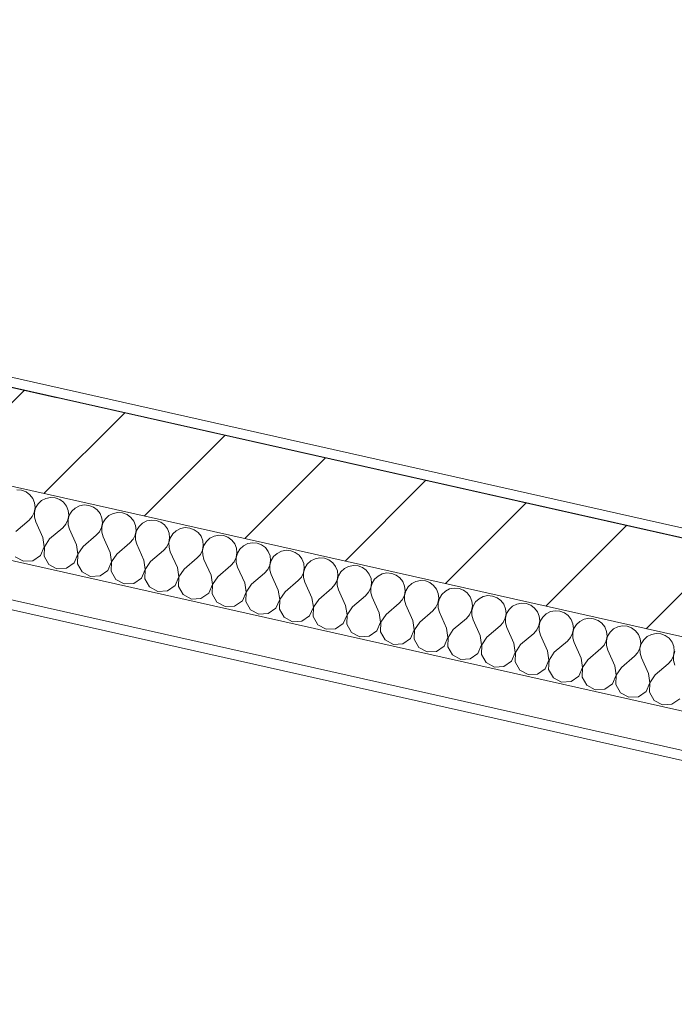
# Model space of a CAD drawing. Header units: millimetres. Extents: x -7218036 to -6881410, y 6117771 to 6219607.
# Tile 65 of 84: x -7149089 to -7147733, y 6127433 to 6129473. Entities that reach past the tile are written whole.
import ezdxf
from ezdxf.enums import TextEntityAlignment as Align

# ---------------------------------------------------------------- set-up
doc = ezdxf.new("R2010")
doc.units = ezdxf.units.MM
doc.header["$MEASUREMENT"] = 0
doc.linetypes.add('Штрихпунктирная', pattern=[670.277762, 352.777767, -176.388884, 0, -141.111112])
for name, color, linetype in [('S - МОП.АР', 7, 'Continuous'), ('АР-Стены_внешние_.АР', 7, 'Continuous'), ('АР-Чертеж-Оси_Осевые размеры.АР', 7, 'Continuous')]:
    doc.layers.add(name, color=color, linetype=linetype)
for name, color, linetype, lineweight in [('АР-Стены_внешние_.АР_Ном._пера__1', 7, 'Continuous', 0), ('АР-Чертеж-Оси_Осевые размеры.АР_Ном._пера__1', 7, 'Continuous', 0), ('АР-Чертеж-Оси_Осевые размеры.АР_Ном._пера__120', 7, 'Continuous', 0)]:
    doc.layers.add(name, color=color, linetype=linetype, lineweight=lineweight)
doc.styles.add('РЎР“Р•РќР•Р\xa0Р\x98Р\xa0_РЎРўР\x98Р›Р¬_3', font='GOTHIC.TTF')
doc.dimstyles.new('СГЕНЕРИР_СТИЛЬ__3', dxfattribs={"dimtxt": 400, "dimasz": 285, "dimexe": 0.18, "dimexo": 0.0625, "dimgap": 0, "dimtad": 1, "dimdec": 0, "dimzin": 0, "dimdsep": 46, "dimtxsty": 'РЎР“Р•РќР•Р\xa0Р\x98Р\xa0_РЎРўР\x98Р›Р¬_3', "dimblk": 'ARROWHEAD_6', "dimblk1": 'ARROWHEAD_6', "dimblk2": 'ARROWHEAD_6', "dimcen": 0.09, "dimse1": 1, "dimse2": 1, "dimclrd": 7, "dimclre": 7, "dimclrt": 7, "dimazin": 0, "dimtfac": 1, "dimtdec": 4, "dimtmove": 0, "dimatfit": 3, "dimfxl": 1, "dimtolj": 1, "dimtzin": 0, "dimarcsym": 0})

# ---------------------------------------------------------------- blocks, each defined once
blk = doc.blocks.new('*X19', base_point=(-6566190.3, 6562677.8))
at = {"layer": 'АР-Стены_внешние_.АР_Ном._пера__1', "color": 7, "linetype": 'Continuous', "lineweight": 0}
for p, q in [((-7149085.3, 6128498), (-7149095.2, 6128498.8)), ((-7149076.1, 6128494.5), (-7149085.3, 6128498)), ((-7149068.2, 6128488.6), (-7149076.1, 6128494.5)), ((-7149062.2, 6128480.8), (-7149068.2, 6128488.6)), ((-7149058.5, 6128471.7), (-7149062.2, 6128480.8)), ((-7149057.5, 6128461.9), (-7149058.5, 6128471.7)), ((-7149051.1, 6128470), (-7149056.3, 6128461.6)), ((-7149043.9, 6128476.7), (-7149051.1, 6128470)), ((-7149035.1, 6128481.2), (-7149043.9, 6128476.7)), ((-7149025.5, 6128483.1), (-7149035.1, 6128481.2)), ((-7149015.6, 6128482.3), (-7149025.5, 6128483.1)), ((-7149006.4, 6128478.8), (-7149015.6, 6128482.3)), ((-7148998.5, 6128473), (-7149006.4, 6128478.8)), ((-7148992.5, 6128465.2), (-7148998.5, 6128473)), ((-7148988.8, 6128456), (-7148992.5, 6128465.2)), ((-7148965.4, 6128465.6), (-7148974.2, 6128461.1)), ((-7148955.8, 6128467.5), (-7148965.4, 6128465.6)), ((-7148945.9, 6128466.7), (-7148955.8, 6128467.5)), ((-7148936.7, 6128463.2), (-7148945.9, 6128466.7)), ((-7148928.8, 6128457.3), (-7148936.7, 6128463.2)), ((-7149070, 6128435.9), (-7149063.4, 6128443.3)), ((-7149063.4, 6128443.3), (-7149059.2, 6128452.2)), ((-7149059.2, 6128452.2), (-7149057.5, 6128461.9)), ((-7149056.3, 6128461.6), (-7149058.9, 6128452.1)), ((-7149058.9, 6128452.1), (-7149058.8, 6128442.3)), ((-7148989.5, 6128436.5), (-7148987.8, 6128446.2)), ((-7148986.6, 6128446), (-7148989.2, 6128436.5)), ((-7148987.8, 6128446.2), (-7148988.8, 6128456)), ((-7148981.4, 6128454.4), (-7148986.6, 6128446)), ((-7148974.2, 6128461.1), (-7148981.4, 6128454.4)), ((-7148922.8, 6128449.5), (-7148928.8, 6128457.3)), ((-7148919.1, 6128440.4), (-7148922.8, 6128449.5)), ((-7148904.5, 6128445.4), (-7148911.8, 6128438.7)), ((-7148895.7, 6128449.9), (-7148904.5, 6128445.4)), ((-7148886.1, 6128451.8), (-7148895.7, 6128449.9)), ((-7148876.3, 6128451), (-7148886.1, 6128451.8)), ((-7148867, 6128447.5), (-7148876.3, 6128451)), ((-7148859.1, 6128441.7), (-7148867, 6128447.5)), ((-7149097.1, 6128412.8), (-7149070, 6128435.9)), ((-7149058.8, 6128442.3), (-7149056, 6128432.8)), ((-7149041.4, 6128400.2), (-7149056, 6128432.8)), ((-7149000.3, 6128420.3), (-7148993.7, 6128427.7)), ((-7148993.7, 6128427.7), (-7148989.5, 6128436.5)), ((-7148989.2, 6128436.5), (-7148989.1, 6128426.6)), ((-7148989.1, 6128426.6), (-7148986.3, 6128417.2)), ((-7148919.8, 6128420.9), (-7148918.1, 6128430.6)), ((-7148916.9, 6128430.3), (-7148919.5, 6128420.8)), ((-7148918.1, 6128430.6), (-7148919.1, 6128440.4)), ((-7148911.8, 6128438.7), (-7148916.9, 6128430.3)), ((-7148853.1, 6128433.9), (-7148859.1, 6128441.7)), ((-7148849.4, 6128424.7), (-7148853.1, 6128433.9)), ((-7148848.4, 6128414.9), (-7148849.4, 6128424.7)), ((-7148842.1, 6128423.1), (-7148847.2, 6128414.7)), ((-7148834.8, 6128429.8), (-7148842.1, 6128423.1)), ((-7148826.1, 6128434.3), (-7148834.8, 6128429.8)), ((-7148816.4, 6128436.2), (-7148826.1, 6128434.3)), ((-7148806.6, 6128435.3), (-7148816.4, 6128436.2)), ((-7148797.3, 6128431.9), (-7148806.6, 6128435.3)), ((-7148789.4, 6128426), (-7148797.3, 6128431.9)), ((-7148783.4, 6128418.2), (-7148789.4, 6128426)), ((-7149027.5, 6128397.1), (-7149000.3, 6128420.3)), ((-7148971.7, 6128384.6), (-7148986.3, 6128417.2)), ((-7148957.8, 6128381.5), (-7148930.6, 6128404.6)), ((-7148930.6, 6128404.6), (-7148924.1, 6128412)), ((-7148924.1, 6128412), (-7148919.8, 6128420.9)), ((-7148919.5, 6128420.8), (-7148919.4, 6128411)), ((-7148919.4, 6128411), (-7148916.7, 6128401.5)), ((-7148854.4, 6128396.4), (-7148850.1, 6128405.2)), ((-7148850.1, 6128405.2), (-7148848.4, 6128414.9)), ((-7148847.2, 6128414.7), (-7148849.8, 6128405.2)), ((-7148849.8, 6128405.2), (-7148849.7, 6128395.3)), ((-7148779.7, 6128409.1), (-7148783.4, 6128418.2)), ((-7148778.7, 6128399.3), (-7148779.7, 6128409.1)), ((-7148772.4, 6128407.4), (-7148777.5, 6128399)), ((-7148765.1, 6128414.1), (-7148772.4, 6128407.4)), ((-7148756.4, 6128418.6), (-7148765.1, 6128414.1)), ((-7148746.7, 6128420.5), (-7148756.4, 6128418.6)), ((-7148736.9, 6128419.7), (-7148746.7, 6128420.5)), ((-7148727.6, 6128416.2), (-7148736.9, 6128419.7)), ((-7148719.7, 6128410.4), (-7148727.6, 6128416.2)), ((-7148713.7, 6128402.6), (-7148719.7, 6128410.4)), ((-7148710, 6128393.4), (-7148713.7, 6128402.6)), ((-7148686.7, 6128403), (-7148695.4, 6128398.5)), ((-7148677, 6128404.9), (-7148686.7, 6128403)), ((-7148667.2, 6128404), (-7148677, 6128404.9)), ((-7148658, 6128400.6), (-7148667.2, 6128404)), ((-7149038.6, 6128380.9), (-7149041.4, 6128400.2)), ((-7149027.5, 6128397.1), (-7149038.3, 6128380.9)), ((-7148968.9, 6128365.3), (-7148971.7, 6128384.6)), ((-7148957.8, 6128381.5), (-7148968.6, 6128365.2)), ((-7148902, 6128368.9), (-7148916.7, 6128401.5)), ((-7148888.1, 6128365.8), (-7148860.9, 6128389)), ((-7148860.9, 6128389), (-7148854.4, 6128396.4)), ((-7148849.7, 6128395.3), (-7148847, 6128385.9)), ((-7148832.3, 6128353.3), (-7148847, 6128385.9)), ((-7148784.7, 6128380.7), (-7148780.4, 6128389.6)), ((-7148780.4, 6128389.6), (-7148778.7, 6128399.3)), ((-7148777.5, 6128399), (-7148780.1, 6128389.5)), ((-7148780.1, 6128389.5), (-7148780, 6128379.7)), ((-7148710.7, 6128373.9), (-7148709, 6128383.6)), ((-7148707.8, 6128383.4), (-7148710.4, 6128373.9)), ((-7148709, 6128383.6), (-7148710, 6128393.4)), ((-7148702.7, 6128391.8), (-7148707.8, 6128383.4)), ((-7148695.4, 6128398.5), (-7148702.7, 6128391.8)), ((-7148650, 6128394.7), (-7148658, 6128400.6)), ((-7148644, 6128386.9), (-7148650, 6128394.7)), ((-7148640.3, 6128377.8), (-7148644, 6128386.9)), ((-7148625.8, 6128382.8), (-7148633, 6128376.1)), ((-7148617, 6128387.3), (-7148625.8, 6128382.8)), ((-7148607.3, 6128389.2), (-7148617, 6128387.3)), ((-7148597.5, 6128388.4), (-7148607.3, 6128389.2)), ((-7148588.3, 6128384.9), (-7148597.5, 6128388.4)), ((-7148580.3, 6128379.1), (-7148588.3, 6128384.9)), ((-7149062.3, 6128351.8), (-7149046.3, 6128363)), ((-7149046.3, 6128363), (-7149038.6, 6128380.9)), ((-7149038.3, 6128380.9), (-7149038.9, 6128361.4)), ((-7149038.9, 6128361.4), (-7149029.3, 6128344.4)), ((-7148976.6, 6128347.4), (-7148968.9, 6128365.3)), ((-7148968.6, 6128365.2), (-7148969.3, 6128345.7)), ((-7148899.2, 6128349.6), (-7148902, 6128368.9)), ((-7148888.1, 6128365.8), (-7148898.9, 6128349.6)), ((-7148818.4, 6128350.2), (-7148791.2, 6128373.3)), ((-7148791.2, 6128373.3), (-7148784.7, 6128380.7)), ((-7148780, 6128379.7), (-7148777.3, 6128370.2)), ((-7148762.6, 6128337.6), (-7148777.3, 6128370.2)), ((-7148721.5, 6128357.7), (-7148715, 6128365)), ((-7148715, 6128365), (-7148710.7, 6128373.9)), ((-7148710.4, 6128373.9), (-7148710.3, 6128364)), ((-7148710.3, 6128364), (-7148707.6, 6128354.5)), ((-7148641, 6128358.3), (-7148639.3, 6128368)), ((-7148638.1, 6128367.7), (-7148640.7, 6128358.2)), ((-7148639.3, 6128368), (-7148640.3, 6128377.8)), ((-7148633, 6128376.1), (-7148638.1, 6128367.7)), ((-7148574.3, 6128371.3), (-7148580.3, 6128379.1)), ((-7148570.6, 6128362.1), (-7148574.3, 6128371.3)), ((-7148569.6, 6128352.3), (-7148570.6, 6128362.1)), ((-7148556.1, 6128367.2), (-7148563.3, 6128360.5)), ((-7148547.3, 6128371.6), (-7148556.1, 6128367.2)), ((-7148537.6, 6128373.5), (-7148547.3, 6128371.6)), ((-7148527.8, 6128372.7), (-7148537.6, 6128373.5)), ((-7148518.6, 6128369.3), (-7148527.8, 6128372.7)), ((-7148510.6, 6128363.4), (-7148518.6, 6128369.3)), ((-7148504.6, 6128355.6), (-7148510.6, 6128363.4)), ((-7149098.9, 6128360.1), (-7149081.8, 6128350.8)), ((-7149081.8, 6128350.8), (-7149062.3, 6128351.8)), ((-7149029.3, 6128344.4), (-7149012.1, 6128335.1)), ((-7148992.6, 6128336.2), (-7148976.6, 6128347.4)), ((-7148969.3, 6128345.7), (-7148959.6, 6128328.8)), ((-7148906.9, 6128331.7), (-7148899.2, 6128349.6)), ((-7148898.9, 6128349.6), (-7148899.6, 6128330.1)), ((-7148829.5, 6128334), (-7148832.3, 6128353.3)), ((-7148818.4, 6128350.2), (-7148829.2, 6128333.9)), ((-7148748.7, 6128334.5), (-7148721.5, 6128357.7)), ((-7148692.9, 6128322), (-7148707.6, 6128354.5)), ((-7148679, 6128318.8), (-7148651.8, 6128342)), ((-7148651.8, 6128342), (-7148645.3, 6128349.4)), ((-7148645.3, 6128349.4), (-7148641, 6128358.3)), ((-7148640.7, 6128358.2), (-7148640.7, 6128348.4)), ((-7148640.7, 6128348.4), (-7148637.9, 6128338.9)), ((-7148575.6, 6128333.7), (-7148571.3, 6128342.6)), ((-7148571.3, 6128342.6), (-7148569.6, 6128352.3)), ((-7148568.4, 6128352.1), (-7148571, 6128342.6)), ((-7148571, 6128342.6), (-7148571, 6128332.7)), ((-7148563.3, 6128360.5), (-7148568.4, 6128352.1)), ((-7148501, 6128346.5), (-7148504.6, 6128355.6)), ((-7148499.9, 6128336.7), (-7148501, 6128346.5)), ((-7148493.6, 6128344.8), (-7148498.7, 6128336.4)), ((-7148486.4, 6128351.5), (-7148493.6, 6128344.8)), ((-7148477.6, 6128356), (-7148486.4, 6128351.5)), ((-7148467.9, 6128357.9), (-7148477.6, 6128356)), ((-7148458.1, 6128357.1), (-7148467.9, 6128357.9)), ((-7148448.9, 6128353.6), (-7148458.1, 6128357.1)), ((-7148441, 6128347.8), (-7148448.9, 6128353.6)), ((-7148434.9, 6128340), (-7148441, 6128347.8)), ((-7148398.2, 6128342.2), (-7148407.9, 6128340.3)), ((-7148388.4, 6128341.4), (-7148398.2, 6128342.2)), ((-7148379.2, 6128338), (-7148388.4, 6128341.4)), ((-7149012.1, 6128335.1), (-7148992.6, 6128336.2)), ((-7148959.6, 6128328.8), (-7148942.4, 6128319.4)), ((-7148942.4, 6128319.4), (-7148922.9, 6128320.5)), ((-7148922.9, 6128320.5), (-7148906.9, 6128331.7)), ((-7148899.6, 6128330.1), (-7148889.9, 6128313.1)), ((-7148837.2, 6128316.1), (-7148829.5, 6128334)), ((-7148829.2, 6128333.9), (-7148829.9, 6128314.4)), ((-7148759.8, 6128318.3), (-7148762.6, 6128337.6)), ((-7148748.7, 6128334.5), (-7148759.5, 6128318.3)), ((-7148690.1, 6128302.7), (-7148692.9, 6128322)), ((-7148623.2, 6128306.3), (-7148637.9, 6128338.9)), ((-7148609.3, 6128303.2), (-7148582.1, 6128326.4)), ((-7148582.1, 6128326.4), (-7148575.6, 6128333.7)), ((-7148571, 6128332.7), (-7148568.2, 6128323.2)), ((-7148553.6, 6128290.7), (-7148568.2, 6128323.2)), ((-7148505.9, 6128318.1), (-7148501.6, 6128327)), ((-7148501.6, 6128327), (-7148499.9, 6128336.7)), ((-7148498.7, 6128336.4), (-7148501.3, 6128326.9)), ((-7148501.3, 6128326.9), (-7148501.3, 6128317)), ((-7148431.3, 6128330.8), (-7148434.9, 6128340)), ((-7148431.9, 6128311.3), (-7148430.2, 6128321)), ((-7148429, 6128320.7), (-7148431.6, 6128311.2)), ((-7148430.2, 6128321), (-7148431.3, 6128330.8)), ((-7148423.9, 6128329.2), (-7148429, 6128320.7)), ((-7148416.7, 6128335.9), (-7148423.9, 6128329.2)), ((-7148407.9, 6128340.3), (-7148416.7, 6128335.9)), ((-7148371.3, 6128332.1), (-7148379.2, 6128338)), ((-7148365.2, 6128324.3), (-7148371.3, 6128332.1)), ((-7148361.6, 6128315.2), (-7148365.2, 6128324.3)), ((-7148347, 6128320.2), (-7148354.2, 6128313.5)), ((-7148338.2, 6128324.7), (-7148347, 6128320.2)), ((-7148328.5, 6128326.6), (-7148338.2, 6128324.7)), ((-7148318.7, 6128325.8), (-7148328.5, 6128326.6)), ((-7148309.5, 6128322.3), (-7148318.7, 6128325.8)), ((-7148301.6, 6128316.5), (-7148309.5, 6128322.3)), ((-7148889.9, 6128313.1), (-7148872.7, 6128303.8)), ((-7148872.7, 6128303.8), (-7148853.2, 6128304.9)), ((-7148853.2, 6128304.9), (-7148837.2, 6128316.1)), ((-7148829.9, 6128314.4), (-7148820.2, 6128297.5)), ((-7148783.5, 6128289.2), (-7148767.5, 6128300.4)), ((-7148767.5, 6128300.4), (-7148759.8, 6128318.3)), ((-7148759.5, 6128318.3), (-7148760.2, 6128298.7)), ((-7148697.8, 6128284.7), (-7148690.1, 6128302.7)), ((-7148689.8, 6128302.6), (-7148690.5, 6128283.1)), ((-7148679, 6128318.8), (-7148689.8, 6128302.6)), ((-7148620.4, 6128287), (-7148623.2, 6128306.3)), ((-7148609.3, 6128303.2), (-7148620.1, 6128286.9)), ((-7148539.6, 6128287.5), (-7148512.4, 6128310.7)), ((-7148512.4, 6128310.7), (-7148505.9, 6128318.1)), ((-7148501.3, 6128317), (-7148498.5, 6128307.6)), ((-7148483.9, 6128275), (-7148498.5, 6128307.6)), ((-7148442.8, 6128295.1), (-7148436.2, 6128302.4)), ((-7148436.2, 6128302.4), (-7148431.9, 6128311.3)), ((-7148431.6, 6128311.2), (-7148431.6, 6128301.4)), ((-7148431.6, 6128301.4), (-7148428.8, 6128291.9)), ((-7148362.2, 6128295.7), (-7148360.5, 6128305.4)), ((-7148359.3, 6128305.1), (-7148362, 6128295.6)), ((-7148360.5, 6128305.4), (-7148361.6, 6128315.2)), ((-7148354.2, 6128313.5), (-7148359.3, 6128305.1)), ((-7148295.5, 6128308.7), (-7148301.6, 6128316.5)), ((-7148291.9, 6128299.5), (-7148295.5, 6128308.7)), ((-7148277.3, 6128304.6), (-7148284.5, 6128297.9)), ((-7148268.5, 6128309), (-7148277.3, 6128304.6)), ((-7148258.8, 6128310.9), (-7148268.5, 6128309)), ((-7148249, 6128310.1), (-7148258.8, 6128310.9)), ((-7148239.8, 6128306.7), (-7148249, 6128310.1)), ((-7148231.9, 6128300.8), (-7148239.8, 6128306.7)), ((-7148225.9, 6128293), (-7148231.9, 6128300.8)), ((-7148820.2, 6128297.5), (-7148803, 6128288.1)), ((-7148803, 6128288.1), (-7148783.5, 6128289.2)), ((-7148760.2, 6128298.7), (-7148750.5, 6128281.8)), ((-7148750.5, 6128281.8), (-7148733.3, 6128272.5)), ((-7148713.8, 6128273.6), (-7148697.8, 6128284.7)), ((-7148690.5, 6128283.1), (-7148680.8, 6128266.1)), ((-7148628.1, 6128269.1), (-7148620.4, 6128287)), ((-7148620.1, 6128286.9), (-7148620.8, 6128267.4)), ((-7148550.7, 6128271.4), (-7148553.6, 6128290.7)), ((-7148539.6, 6128287.5), (-7148550.4, 6128271.3)), ((-7148469.9, 6128271.9), (-7148442.8, 6128295.1)), ((-7148414.2, 6128259.4), (-7148428.8, 6128291.9)), ((-7148400.2, 6128256.2), (-7148373.1, 6128279.4)), ((-7148373.1, 6128279.4), (-7148366.5, 6128286.8)), ((-7148366.5, 6128286.8), (-7148362.2, 6128295.7)), ((-7148362, 6128295.6), (-7148361.9, 6128285.7)), ((-7148361.9, 6128285.7), (-7148359.1, 6128276.3)), ((-7148296.8, 6128271.1), (-7148292.5, 6128280)), ((-7148292.5, 6128280), (-7148290.9, 6128289.7)), ((-7148289.6, 6128289.4), (-7148292.3, 6128279.9)), ((-7148292.3, 6128279.9), (-7148292.2, 6128270.1)), ((-7148290.9, 6128289.7), (-7148291.9, 6128299.5)), ((-7148284.5, 6128297.9), (-7148289.6, 6128289.4)), ((-7148222.2, 6128283.9), (-7148225.9, 6128293)), ((-7148221.2, 6128274.1), (-7148222.2, 6128283.9)), ((-7148214.8, 6128282.2), (-7148219.9, 6128273.8)), ((-7148207.6, 6128288.9), (-7148214.8, 6128282.2)), ((-7148198.8, 6128293.4), (-7148207.6, 6128288.9)), ((-7148189.2, 6128295.3), (-7148198.8, 6128293.4)), ((-7148179.3, 6128294.5), (-7148189.2, 6128295.3)), ((-7148170.1, 6128291), (-7148179.3, 6128294.5)), ((-7148162.2, 6128285.1), (-7148170.1, 6128291)), ((-7148156.2, 6128277.3), (-7148162.2, 6128285.1)), ((-7148119.5, 6128279.6), (-7148129.1, 6128277.7)), ((-7148109.6, 6128278.8), (-7148119.5, 6128279.6)), ((-7148733.3, 6128272.5), (-7148713.8, 6128273.6)), ((-7148680.8, 6128266.1), (-7148663.6, 6128256.8)), ((-7148644.2, 6128257.9), (-7148628.1, 6128269.1)), ((-7148620.8, 6128267.4), (-7148611.1, 6128250.5)), ((-7148558.5, 6128253.4), (-7148550.7, 6128271.4)), ((-7148550.4, 6128271.3), (-7148551.1, 6128251.8)), ((-7148481, 6128255.7), (-7148483.9, 6128275)), ((-7148469.9, 6128271.9), (-7148480.7, 6128255.6)), ((-7148411.3, 6128240), (-7148414.2, 6128259.4)), ((-7148344.5, 6128243.7), (-7148359.1, 6128276.3)), ((-7148330.5, 6128240.6), (-7148303.4, 6128263.8)), ((-7148303.4, 6128263.8), (-7148296.8, 6128271.1)), ((-7148292.2, 6128270.1), (-7148289.4, 6128260.6)), ((-7148274.8, 6128228.1), (-7148289.4, 6128260.6)), ((-7148227.1, 6128255.5), (-7148222.9, 6128264.3)), ((-7148222.9, 6128264.3), (-7148221.2, 6128274.1)), ((-7148219.9, 6128273.8), (-7148222.6, 6128264.3)), ((-7148222.6, 6128264.3), (-7148222.5, 6128254.4)), ((-7148152.5, 6128268.2), (-7148156.2, 6128277.3)), ((-7148151.5, 6128258.4), (-7148152.5, 6128268.2)), ((-7148145.1, 6128266.5), (-7148150.3, 6128258.1)), ((-7148137.9, 6128273.2), (-7148145.1, 6128266.5)), ((-7148129.1, 6128277.7), (-7148137.9, 6128273.2)), ((-7148100.4, 6128275.3), (-7148109.6, 6128278.8)), ((-7148092.5, 6128269.5), (-7148100.4, 6128275.3)), ((-7148086.5, 6128261.7), (-7148092.5, 6128269.5)), ((-7148082.8, 6128252.5), (-7148086.5, 6128261.7)), ((-7148059.4, 6128262.1), (-7148068.2, 6128257.6)), ((-7148049.8, 6128264), (-7148059.4, 6128262.1)), ((-7148040, 6128263.2), (-7148049.8, 6128264)), ((-7148030.7, 6128259.7), (-7148040, 6128263.2)), ((-7148022.8, 6128253.8), (-7148030.7, 6128259.7)), ((-7148663.6, 6128256.8), (-7148644.2, 6128257.9)), ((-7148611.1, 6128250.5), (-7148594, 6128241.2)), ((-7148594, 6128241.2), (-7148574.5, 6128242.3)), ((-7148574.5, 6128242.3), (-7148558.5, 6128253.4)), ((-7148551.1, 6128251.8), (-7148541.4, 6128234.8)), ((-7148488.8, 6128237.8), (-7148481, 6128255.7)), ((-7148480.7, 6128255.6), (-7148481.4, 6128236.1)), ((-7148419.1, 6128222.1), (-7148411.3, 6128240)), ((-7148411, 6128240), (-7148411.7, 6128220.5)), ((-7148400.2, 6128256.2), (-7148411, 6128240)), ((-7148341.6, 6128224.4), (-7148344.5, 6128243.7)), ((-7148330.5, 6128240.6), (-7148341.4, 6128224.3)), ((-7148260.8, 6128224.9), (-7148233.7, 6128248.1)), ((-7148233.7, 6128248.1), (-7148227.1, 6128255.5)), ((-7148222.5, 6128254.4), (-7148219.7, 6128245)), ((-7148205.1, 6128212.4), (-7148219.7, 6128245)), ((-7148164, 6128232.4), (-7148157.4, 6128239.8)), ((-7148157.4, 6128239.8), (-7148153.2, 6128248.7)), ((-7148153.2, 6128248.7), (-7148151.5, 6128258.4)), ((-7148150.3, 6128258.1), (-7148152.9, 6128248.6)), ((-7148152.9, 6128248.6), (-7148152.8, 6128238.8)), ((-7148152.8, 6128238.8), (-7148150, 6128229.3)), ((-7148083.5, 6128233), (-7148081.8, 6128242.7)), ((-7148080.6, 6128242.5), (-7148083.2, 6128233)), ((-7148081.8, 6128242.7), (-7148082.8, 6128252.5)), ((-7148075.4, 6128250.9), (-7148080.6, 6128242.5)), ((-7148068.2, 6128257.6), (-7148075.4, 6128250.9)), ((-7148016.8, 6128246), (-7148022.8, 6128253.8)), ((-7148013.1, 6128236.9), (-7148016.8, 6128246)), ((-7147998.5, 6128241.9), (-7148005.8, 6128235.2)), ((-7147989.7, 6128246.4), (-7147998.5, 6128241.9)), ((-7147980.1, 6128248.3), (-7147989.7, 6128246.4)), ((-7147970.3, 6128247.5), (-7147980.1, 6128248.3)), ((-7147961, 6128244), (-7147970.3, 6128247.5)), ((-7147953.1, 6128238.2), (-7147961, 6128244)), ((-7148541.4, 6128234.8), (-7148524.3, 6128225.5)), ((-7148524.3, 6128225.5), (-7148504.8, 6128226.6)), ((-7148504.8, 6128226.6), (-7148488.8, 6128237.8)), ((-7148481.4, 6128236.1), (-7148471.7, 6128219.2)), ((-7148471.7, 6128219.2), (-7148454.6, 6128209.9)), ((-7148435.1, 6128211), (-7148419.1, 6128222.1)), ((-7148411.7, 6128220.5), (-7148402, 6128203.5)), ((-7148349.4, 6128206.5), (-7148341.6, 6128224.4)), ((-7148341.4, 6128224.3), (-7148342, 6128204.8)), ((-7148271.9, 6128208.7), (-7148274.8, 6128228.1)), ((-7148260.8, 6128224.9), (-7148271.7, 6128208.7)), ((-7148191.2, 6128209.3), (-7148164, 6128232.4)), ((-7148135.4, 6128196.7), (-7148150, 6128229.3)), ((-7148094.3, 6128216.8), (-7148087.7, 6128224.2)), ((-7148087.7, 6128224.2), (-7148083.5, 6128233)), ((-7148083.2, 6128233), (-7148083.1, 6128223.1)), ((-7148083.1, 6128223.1), (-7148080.4, 6128213.7)), ((-7148013.8, 6128217.4), (-7148012.1, 6128227.1)), ((-7148010.9, 6128226.8), (-7148013.5, 6128217.3)), ((-7148012.1, 6128227.1), (-7148013.1, 6128236.9)), ((-7148005.8, 6128235.2), (-7148010.9, 6128226.8)), ((-7147947.1, 6128230.4), (-7147953.1, 6128238.2)), ((-7147943.4, 6128221.2), (-7147947.1, 6128230.4)), ((-7147942.4, 6128211.4), (-7147943.4, 6128221.2)), ((-7147936.1, 6128219.6), (-7147941.2, 6128211.2)), ((-7147928.8, 6128226.3), (-7147936.1, 6128219.6)), ((-7147920.1, 6128230.8), (-7147928.8, 6128226.3)), ((-7147910.4, 6128232.7), (-7147920.1, 6128230.8)), ((-7147900.6, 6128231.8), (-7147910.4, 6128232.7)), ((-7147891.3, 6128228.4), (-7147900.6, 6128231.8)), ((-7147883.4, 6128222.5), (-7147891.3, 6128228.4)), ((-7147877.4, 6128214.7), (-7147883.4, 6128222.5)), ((-7148454.6, 6128209.9), (-7148435.1, 6128211)), ((-7148402, 6128203.5), (-7148384.9, 6128194.2)), ((-7148365.4, 6128195.3), (-7148349.4, 6128206.5)), ((-7148342, 6128204.8), (-7148332.3, 6128187.9)), ((-7148279.7, 6128190.8), (-7148271.9, 6128208.7)), ((-7148271.7, 6128208.7), (-7148272.3, 6128189.2)), ((-7148202.3, 6128193.1), (-7148205.1, 6128212.4)), ((-7148191.2, 6128209.3), (-7148202, 6128193)), ((-7148121.5, 6128193.6), (-7148094.3, 6128216.8)), ((-7148065.7, 6128181.1), (-7148080.4, 6128213.7)), ((-7148051.8, 6128178), (-7148024.6, 6128201.1)), ((-7148024.6, 6128201.1), (-7148018.1, 6128208.5)), ((-7148018.1, 6128208.5), (-7148013.8, 6128217.4)), ((-7148013.5, 6128217.3), (-7148013.4, 6128207.5)), ((-7148013.4, 6128207.5), (-7148010.7, 6128198)), ((-7147996, 6128165.4), (-7148010.7, 6128198)), ((-7147948.4, 6128192.9), (-7147944.1, 6128201.7)), ((-7147944.1, 6128201.7), (-7147942.4, 6128211.4)), ((-7147941.2, 6128211.2), (-7147943.8, 6128201.7)), ((-7147943.8, 6128201.7), (-7147943.7, 6128191.8)), ((-7147873.7, 6128205.6), (-7147877.4, 6128214.7)), ((-7147872.7, 6128195.8), (-7147873.7, 6128205.6)), ((-7147866.4, 6128203.9), (-7147871.5, 6128195.5)), ((-7147859.1, 6128210.6), (-7147866.4, 6128203.9)), ((-7147850.4, 6128215.1), (-7147859.1, 6128210.6)), ((-7147840.7, 6128217), (-7147850.4, 6128215.1)), ((-7147830.9, 6128216.2), (-7147840.7, 6128217)), ((-7147821.7, 6128212.7), (-7147830.9, 6128216.2)), ((-7147813.7, 6128206.9), (-7147821.7, 6128212.7)), ((-7147807.7, 6128199.1), (-7147813.7, 6128206.9)), ((-7147804, 6128189.9), (-7147807.7, 6128199.1)), ((-7147780.7, 6128199.4), (-7147789.5, 6128195)), ((-7147771, 6128201.4), (-7147780.7, 6128199.4)), ((-7147761.2, 6128200.5), (-7147771, 6128201.4)), ((-7147752, 6128197.1), (-7147761.2, 6128200.5)), ((-7148384.9, 6128194.2), (-7148365.4, 6128195.3)), ((-7148332.3, 6128187.9), (-7148315.2, 6128178.6)), ((-7148315.2, 6128178.6), (-7148295.7, 6128179.6)), ((-7148295.7, 6128179.6), (-7148279.7, 6128190.8)), ((-7148272.3, 6128189.2), (-7148262.6, 6128172.2)), ((-7148210, 6128175.2), (-7148202.3, 6128193.1)), ((-7148202, 6128193), (-7148202.6, 6128173.5)), ((-7148140.3, 6128159.5), (-7148132.6, 6128177.4)), ((-7148132.6, 6128177.4), (-7148135.4, 6128196.7)), ((-7148132.3, 6128177.4), (-7148132.9, 6128157.9)), ((-7148121.5, 6128193.6), (-7148132.3, 6128177.4)), ((-7148062.9, 6128161.8), (-7148065.7, 6128181.1)), ((-7148051.8, 6128178), (-7148062.6, 6128161.7)), ((-7147982.1, 6128162.3), (-7147954.9, 6128185.5)), ((-7147954.9, 6128185.5), (-7147948.4, 6128192.9)), ((-7147943.7, 6128191.8), (-7147941, 6128182.4)), ((-7147926.3, 6128149.8), (-7147941, 6128182.4)), ((-7147885.2, 6128169.8), (-7147878.7, 6128177.2)), ((-7147878.7, 6128177.2), (-7147874.4, 6128186.1)), ((-7147874.4, 6128186.1), (-7147872.7, 6128195.8)), ((-7147871.5, 6128195.5), (-7147874.1, 6128186)), ((-7147874.1, 6128186), (-7147874, 6128176.2)), ((-7147804.7, 6128170.4), (-7147803, 6128180.1)), ((-7147801.8, 6128179.9), (-7147804.4, 6128170.4)), ((-7147803, 6128180.1), (-7147804, 6128189.9)), ((-7147796.7, 6128188.3), (-7147801.8, 6128179.9)), ((-7147789.5, 6128195), (-7147796.7, 6128188.3)), ((-7147744, 6128191.2), (-7147752, 6128197.1)), ((-7147738, 6128183.4), (-7147744, 6128191.2)), ((-7147734.3, 6128174.3), (-7147738, 6128183.4)), ((-7148262.6, 6128172.2), (-7148245.5, 6128162.9)), ((-7148245.5, 6128162.9), (-7148226, 6128164)), ((-7148226, 6128164), (-7148210, 6128175.2)), ((-7148202.6, 6128173.5), (-7148192.9, 6128156.6)), ((-7148156.3, 6128148.3), (-7148140.3, 6128159.5)), ((-7148132.9, 6128157.9), (-7148123.3, 6128140.9)), ((-7148070.6, 6128143.9), (-7148062.9, 6128161.8)), ((-7148062.6, 6128161.7), (-7148063.3, 6128142.2)), ((-7147993.2, 6128146.1), (-7147996, 6128165.4)), ((-7147982.1, 6128162.3), (-7147992.9, 6128146.1)), ((-7147912.4, 6128146.7), (-7147885.2, 6128169.8)), ((-7147874, 6128176.2), (-7147871.3, 6128166.7)), ((-7147856.6, 6128134.1), (-7147871.3, 6128166.7)), ((-7147815.5, 6128154.2), (-7147809, 6128161.5)), ((-7147809, 6128161.5), (-7147804.7, 6128170.4)), ((-7147804.4, 6128170.4), (-7147804.3, 6128160.5)), ((-7147804.3, 6128160.5), (-7147801.6, 6128151)), ((-7147735, 6128154.8), (-7147733.3, 6128164.5)), ((-7147732.1, 6128164.2), (-7147734.7, 6128154.7)), ((-7147733.3, 6128164.5), (-7147734.3, 6128174.3)), ((-7148192.9, 6128156.6), (-7148175.8, 6128147.3)), ((-7148175.8, 6128147.3), (-7148156.3, 6128148.3)), ((-7148123.3, 6128140.9), (-7148106.1, 6128131.6)), ((-7148086.6, 6128132.7), (-7148070.6, 6128143.9)), ((-7148063.3, 6128142.2), (-7148053.6, 6128125.3)), ((-7148000.9, 6128128.2), (-7147993.2, 6128146.1)), ((-7147992.9, 6128146.1), (-7147993.6, 6128126.6)), ((-7147923.5, 6128130.5), (-7147926.3, 6128149.8)), ((-7147912.4, 6128146.7), (-7147923.2, 6128130.4)), ((-7147842.7, 6128131), (-7147815.5, 6128154.2)), ((-7147786.9, 6128118.5), (-7147801.6, 6128151)), ((-7147773, 6128115.3), (-7147745.8, 6128138.5)), ((-7147745.8, 6128138.5), (-7147739.3, 6128145.9)), ((-7147739.3, 6128145.9), (-7147735, 6128154.8)), ((-7147734.7, 6128154.7), (-7147734.7, 6128144.9)), ((-7147734.7, 6128144.9), (-7147731.9, 6128135.4)), ((-7148106.1, 6128131.6), (-7148086.6, 6128132.7)), ((-7148053.6, 6128125.3), (-7148036.4, 6128115.9)), ((-7148036.4, 6128115.9), (-7148016.9, 6128117)), ((-7148016.9, 6128117), (-7148000.9, 6128128.2)), ((-7147993.6, 6128126.6), (-7147983.9, 6128109.6)), ((-7147931.2, 6128112.6), (-7147923.5, 6128130.5)), ((-7147923.2, 6128130.4), (-7147923.9, 6128110.9)), ((-7147853.8, 6128114.8), (-7147856.6, 6128134.1)), ((-7147842.7, 6128131), (-7147853.5, 6128114.8)), ((-7147784.1, 6128099.2), (-7147786.9, 6128118.5)), ((-7147983.9, 6128109.6), (-7147966.7, 6128100.3)), ((-7147966.7, 6128100.3), (-7147947.2, 6128101.4)), ((-7147947.2, 6128101.4), (-7147931.2, 6128112.6)), ((-7147923.9, 6128110.9), (-7147914.2, 6128094)), ((-7147877.5, 6128085.7), (-7147861.5, 6128096.9)), ((-7147861.5, 6128096.9), (-7147853.8, 6128114.8)), ((-7147853.5, 6128114.8), (-7147854.2, 6128095.2)), ((-7147791.8, 6128081.2), (-7147784.1, 6128099.2)), ((-7147783.8, 6128099.1), (-7147784.5, 6128079.6)), ((-7147773, 6128115.3), (-7147783.8, 6128099.1)), ((-7147914.2, 6128094), (-7147897, 6128084.6)), ((-7147897, 6128084.6), (-7147877.5, 6128085.7)), ((-7147854.2, 6128095.2), (-7147844.5, 6128078.3)), ((-7147844.5, 6128078.3), (-7147827.3, 6128069)), ((-7147807.8, 6128070.1), (-7147791.8, 6128081.2)), ((-7147784.5, 6128079.6), (-7147774.8, 6128062.6)), ((-7147827.3, 6128069), (-7147807.8, 6128070.1)), ((-7147774.8, 6128062.6), (-7147757.6, 6128053.3)), ((-7147738.2, 6128054.4), (-7147722.2, 6128065.6)), ((-7147757.6, 6128053.3), (-7147738.2, 6128054.4))]:
    blk.add_line(p, q, dxfattribs=at)
blk = doc.blocks.new('Стена_4_1', base_point=(-7149188.7, 6128729.8))
at = {"layer": 'АР-Стены_внешние_.АР', "linetype": 'Continuous', "lineweight": 0, "true_color": 0x000000}
h = blk.add_hatch(dxfattribs=at)
h.set_pattern_fill('ШТУКАТУРКА__ГИПС_01_0001', color=18, style=0, pattern_type=2)
h.set_pattern_definition([(45, (-6566190.34, 6563027.8), (-111.369318, 111.369318), [0, -105, 0, -157.5]), (110, (-6565840.34, 6563027.8), (148.001588, 53.868173), [0, -77, 0, -133])])
h.paths.add_polyline_path([(-7147075.4, 6128275.6), (-7149184.3, 6128749.3), (-7149188.7, 6128729.8), (-7147079.7, 6128256.1)])
h = blk.add_hatch(dxfattribs=at)
h.set_pattern_fill('БЛОКИ_БЕТОННЫЕ_ЭФФЕКТИВН_70', color=18, style=0, pattern_type=2)
h.set_pattern_definition([(45, (-6566190.34, 6562677.8), (-127.27922, 127.27922), [])])
h.paths.add_polyline_path([(-7149232.5, 6128534.7), (-7147123.6, 6128061), (-7147079.7, 6128256.1), (-7149188.7, 6128729.8)])
at = {"layer": 'АР-Стены_внешние_.АР_Ном._пера__1', "color": 7, "linetype": 'Continuous', "lineweight": 15}
for p, q in [((-7147079.7, 6128256.1), (-7149188.7, 6128729.8)), ((-7149232.5, 6128534.7), (-7147123.6, 6128061))]:
    blk.add_line(p, q, dxfattribs=at)
at = {"layer": 'АР-Стены_внешние_.АР_Ном._пера__1', "color": 7, "linetype": 'Continuous', "lineweight": 0}
for p, q in [((-7149265.4, 6128388.3), (-7147156.4, 6127914.6)), ((-7149283, 6128310.3), (-7147174, 6127836.6))]:
    blk.add_line(p, q, dxfattribs=at)
at = {"layer": 'АР-Стены_внешние_.АР_Ном._пера__1', "color": 7, "linetype": 'Continuous', "lineweight": 0, "flags": 128}
for points in [[(-7147075.4, 6128275.6), (-7149184.3, 6128749.3)], [(-7149287.3, 6128290.8), (-7147178.4, 6127817.1)]]:
    blk.add_lwpolyline(points, dxfattribs=at)
at = {"layer": 'АР-Стены_внешние_.АР', "color": 7, "lineweight": 0}
blk.add_blockref('*X19', (-6566190.3, 6562677.8), dxfattribs=at)
blk = doc.blocks.new('*D200', base_point=(-6566190.3, 6562677.8))
at = {"layer": 'АР-Чертеж-Оси_Осевые размеры.АР_Ном._пера__1', "color": 7, "linetype": 'Continuous', "lineweight": 0, "transparency": 16777216}
for p, q in [((-7165627.6, 6125668.8), (-7187258.8, 6130527)), ((-7165566, 6125943.2), (-7165689.2, 6125394.4)), ((-7165806.8, 6125555.3), (-7165448.4, 6125782.3)), ((-7142835.4, 6120549.8), (-7165627.6, 6125668.8)), ((-7142773.7, 6120824.2), (-7142897, 6120275.4)), ((-7143014.6, 6120436.3), (-7142656.1, 6120663.3)), ((-7142615.8, 6120500.5), (-7142835.4, 6120549.8))]:
    blk.add_line(p, q, dxfattribs=at)
at = {"layer": 'АР-Чертеж-Оси_Осевые размеры.АР_Ном._пера__1', "color": 7, "lineweight": 0, "transparency": 16777216, "insert": (-7155054.4, 6123376.1), "char_height": 400, "attachment_point": 7, "rotation": 347.3418, "style": 'РЎР“Р•РќР•Р\xa0Р\x98Р\xa0_РЎРўР\x98Р›Р¬_3'}
blk.add_mtext('\\A1;{\\pql;\\fCentury Gothic|b0|i0|c204|p0;\\W1.000000;23\xa0360}', dxfattribs=at)
blk = doc.blocks.new('ARROWHEAD_6')
at = {"color": 0, "linetype": 'Continuous', "lineweight": 0}
for p, q in [((-0.5, -0.5), (0.5, 0.5)), ((0, 0), (-1, 0))]:
    blk.add_line(p, q, dxfattribs=at)
blk = doc.blocks.new('Стандартный Маркер Сетки[51]_1', base_point=(-7217047.9, 6143970.3))
at = {"layer": 'АР-Чертеж-Оси_Осевые размеры.АР_Ном._пера__120', "color": 7, "linetype": 'Штрихпунктирная', "lineweight": 0}
blk.add_line((-7216072.2, 6143751.1), (-7137131, 6126021.4), dxfattribs=at)
at = {"layer": 'АР-Чертеж-Оси_Осевые размеры.АР_Ном._пера__120', "color": 7, "lineweight": 0, "style": 'РЎР“Р•РќР•Р\xa0Р\x98Р\xa0_РЎРўР\x98Р›Р¬_3'}
for tag, p in [('AC_MarkerText_1_0', (-7217465.8, 6144260.9)), ('AC_MarkerText_1_1', (-7135597.5, 6125873.7))]:
    blk.add_attdef(tag, text='', height=350, rotation=347.3417, dxfattribs=at).set_placement(p, align=Align.TOP_CENTER)
blk = doc.blocks.new('Стандартный Маркер Сетки[61]_1', base_point=(-7217047.9, 6143970.3))
at = {"layer": 'АР-Чертеж-Оси_Осевые размеры.АР_Ном._пера__120', "color": 7, "linetype": 'Штрихпунктирная', "lineweight": 0}
blk.add_line((-7216072.2, 6143751.1), (-7137131, 6126021.4), dxfattribs=at)
at = {"layer": 'АР-Чертеж-Оси_Осевые размеры.АР_Ном._пера__120', "color": 7, "lineweight": 0, "style": 'РЎР“Р•РќР•Р\xa0Р\x98Р\xa0_РЎРўР\x98Р›Р¬_3'}
for tag, p in [('AC_MarkerText_1_0', (-7217465.8, 6144260.9)), ('AC_MarkerText_1_1', (-7135597.5, 6125873.7))]:
    blk.add_attdef(tag, text='', height=350, rotation=347.3417, dxfattribs=at).set_placement(p, align=Align.TOP_CENTER)
blk = doc.blocks.new('Стандартный Маркер Сетки[64]_1', base_point=(-7217047.9, 6143970.3))
at = {"layer": 'АР-Чертеж-Оси_Осевые размеры.АР_Ном._пера__120', "color": 7, "linetype": 'Штрихпунктирная', "lineweight": 0}
blk.add_line((-7216072.2, 6143751.1), (-7137131, 6126021.4), dxfattribs=at)
at = {"layer": 'АР-Чертеж-Оси_Осевые размеры.АР_Ном._пера__120', "color": 7, "lineweight": 0, "style": 'РЎР“Р•РќР•Р\xa0Р\x98Р\xa0_РЎРўР\x98Р›Р¬_3'}
for tag, p in [('AC_MarkerText_1_0', (-7217465.8, 6144260.9)), ('AC_MarkerText_1_1', (-7135597.5, 6125873.7))]:
    blk.add_attdef(tag, text='', height=350, rotation=347.3417, dxfattribs=at).set_placement(p, align=Align.TOP_CENTER)
blk = doc.blocks.new('Стандартный Маркер Сетки[68]_1', base_point=(-7217047.9, 6143970.3))
at = {"layer": 'АР-Чертеж-Оси_Осевые размеры.АР_Ном._пера__120', "color": 7, "linetype": 'Штрихпунктирная', "lineweight": 0}
blk.add_line((-7216072.2, 6143751.1), (-7137131, 6126021.4), dxfattribs=at)
at = {"layer": 'АР-Чертеж-Оси_Осевые размеры.АР_Ном._пера__120', "color": 7, "lineweight": 0, "style": 'РЎР“Р•РќР•Р\xa0Р\x98Р\xa0_РЎРўР\x98Р›Р¬_3'}
for tag, p in [('AC_MarkerText_1_0', (-7217465.8, 6144260.9)), ('AC_MarkerText_1_1', (-7135597.5, 6125873.7))]:
    blk.add_attdef(tag, text='', height=350, rotation=347.3417, dxfattribs=at).set_placement(p, align=Align.TOP_CENTER)

msp = doc.modelspace()

# ---------------------------------------------------------------- linework, layer by layer
at = {"layer": 'S - МОП.АР', "color": 254, "linetype": 'Continuous', "lineweight": 0, "true_color": 0xd1c7d6, "flags": 128}
msp.add_lwpolyline([(-7149972.7, 6128905.6), (-7146298.3, 6128080.3), (-7146299.1, 6128080.9), (-7146211.8, 6128469.4), (-7146210.9, 6128469.2), (-7145821.6, 6128381.8), (-7145909, 6127992.9), (-7143693.3, 6127495.2), (-7143602.1, 6127885), (-7142876.1, 6127715.2), (-7141803.1, 6132492.9), (-7143686.3, 6132915.8), (-7145257, 6133268.6), (-7146837.8, 6133623.6), (-7146750.1, 6134013.9), (-7144974.2, 6133615), (-7145018, 6133419.9), (-7144656.7, 6133338.8), (-7144230.6, 6135236.1), (-7150982.8, 6136752.6)], dxfattribs=at)

# ---------------------------------------------------------------- block references
at = {"layer": 'АР-Стены_внешние_.АР', "color": 7, "lineweight": 0}
msp.add_blockref('Стена_4_1', (-7149188.7, 6128729.8), dxfattribs=at)
at = {"layer": 'АР-Чертеж-Оси_Осевые размеры.АР', "color": 8, "linetype": 'Continuous', "lineweight": 15}
for name in ['Стандартный Маркер Сетки[51]_1', 'Стандартный Маркер Сетки[61]_1', 'Стандартный Маркер Сетки[64]_1', 'Стандартный Маркер Сетки[68]_1']:
    msp.add_blockref(name, (-7217047.9, 6143970.3), dxfattribs=at)

# ---------------------------------------------------------------- dimensions: what is measured, and where the dimension line sits
at = {"layer": 'АР-Чертеж-Оси_Осевые размеры.АР', "color": 7, "linetype": 'Continuous', "lineweight": 0}
dim = msp.add_linear_dim(base=(-7165627.6, 6125668.8), p1=(-7142885.6, 6120326.2), p2=(-7165787.4, 6124957.3), angle=167.3418, dimstyle='СГЕНЕРИР_СТИЛЬ__3', dxfattribs=at)
dim.commit()
dim.dimension.update_dxf_attribs({"geometry": '*D200', "text_midpoint": (-7154192.6, 6123387.5), "dimtype": 160, "text_rotation": 347.3418})

doc.saveas('drawing.dxf')
